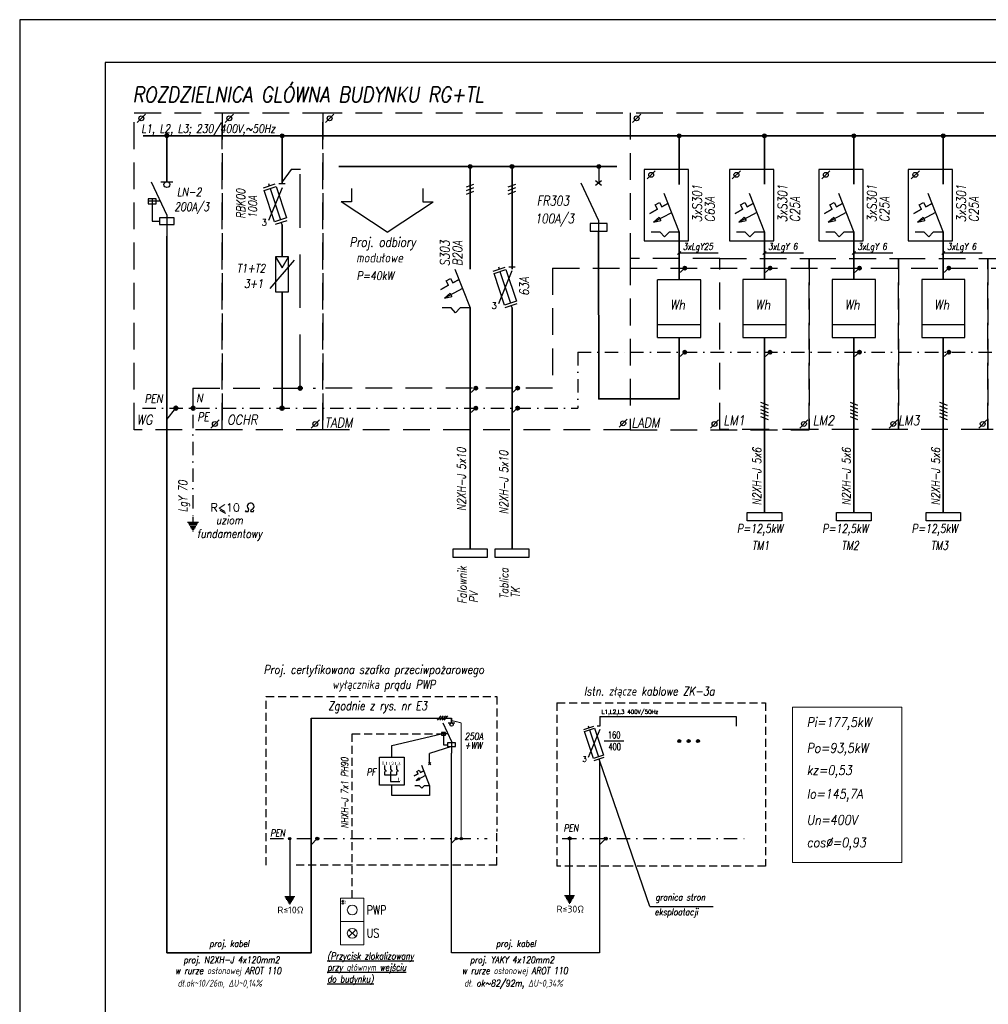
# Model space of a CAD drawing. Header units: millimetres. Extents: x 262469 to 275208, y -32539 to 9411.
# Tile 37 of 256: x 266739 to 268550, y -24019 to -22177. Entities that reach past the tile are written whole.
import ezdxf
from ezdxf.enums import TextEntityAlignment as Align

# ---------------------------------------------------------------- set-up
doc = ezdxf.new("R2010")
doc.units = ezdxf.units.MM
doc.header["$LTSCALE"] = 100
doc.linetypes.add('DASHDOT', pattern=[1, 0.5, -0.25, 0, -0.25])
doc.linetypes.add('DASHED', pattern=[0.75, 0.5, -0.25])
for name, color, linetype, lineweight in [('$ ele elektryka', 1, 'Continuous', 30), ('$ IE Aparaty', 7, 'Continuous', 0), ('$ IE GNIAZDA', 1, 'Continuous', 30), ('$ IE PLOMBA', 7, 'Continuous', 30), ('$ IE_SCHEMAT', 7, 'Continuous', 0), ('$ IE_Schematy', 7, 'Continuous', 0), ('$ MP elektryka', 1, 'Continuous', 30), ('$ mp_ele', 1, 'Continuous', 35), ('$ TWN elektryka', 1, 'Continuous', 30), ('Kable_NN', 8, 'Continuous', 35)]:
    doc.layers.add(name, color=color, linetype=linetype, lineweight=lineweight)
for name, color, linetype in [('$ IE Obwody', 7, 'Continuous'), ('$ IE OPIS', 7, 'Continuous'), ('$ IE Rozdzielnice', 1, 'Continuous'), ('$ IE TABELA', 7, 'Continuous'), ('$ MP opisy', 7, 'Continuous'), ('CIENKA', 8, 'Continuous')]:
    doc.layers.add(name, color=color, linetype=linetype)
doc.styles.add('1. Elektrobau_02.2024', font='times.ttf')
doc.styles.add('ROMANS', font='romans', dxfattribs={"width": 0.8})

# ---------------------------------------------------------------- blocks, each defined once
blk = doc.blocks.new('dings')
at = {"layer": '$ mp_ele'}
blk.add_hatch(color=7, dxfattribs=at).paths.add_polyline_path([(7736.9, 11305.6, 1), (7742.5, 11305.6, 1)])
at = {"layer": '$ mp_ele', "color": 7}
blk.add_line((7730.3, 11313.8), (7739.7, 11305.6), dxfattribs=at)
blk.add_circle((7739.7, 11305.6), 2.8, dxfattribs=at)
blk = doc.blocks.new('a3eee')
at = {"layer": '$ IE TABELA'}
for p, q in [((19730.8, 4176.8), (19730.8, 1206.8)), ((23930.8, 4176.8), (19730.8, 4176.8)), ((19890.8, 4096.8), (19890.8, 1286.8)), ((23840.8, 4096.8), (19890.8, 4096.8))]:
    blk.add_line(p, q, dxfattribs=at)

msp = doc.modelspace()

# ---------------------------------------------------------------- hatches: boundary and pattern name
at = {"layer": '$ IE Rozdzielnice', "ltscale": 50}
h = msp.add_hatch(color=0, dxfattribs=at)
edge = h.paths.add_edge_path()
edge.add_arc((267972.3, -23526.4), 2.79, 0, 360)
h = msp.add_hatch(color=0, dxfattribs=at)
edge = h.paths.add_edge_path()
edge.add_arc((267989.8, -23526.4), 2.79, 0, 360)
h = msp.add_hatch(color=0, dxfattribs=at)
edge = h.paths.add_edge_path()
edge.add_arc((268007.3, -23526.4), 2.79, 0, 360)
at = {"layer": '$ IE Rozdzielnice', "linetype": 'Continuous', "ltscale": 3}
h = msp.add_hatch(color=0, dxfattribs=at)
edge = h.paths.add_edge_path()
edge.add_arc((267243.9, -23708.6), 2.1, 0, 360)
h = msp.add_hatch(color=0, dxfattribs=at)
edge = h.paths.add_edge_path()
edge.add_arc((267295.4, -23708.8), 2.79, 0, 360)
h = msp.add_hatch(color=0, dxfattribs=at)
edge = h.paths.add_edge_path()
edge.add_arc((267555.1, -23708.7), 2.1, 0, 360)
h = msp.add_hatch(color=0, dxfattribs=at)
edge = h.paths.add_edge_path()
edge.add_arc((267564.6, -23708.7), 2.1, 0, 360)
h = msp.add_hatch(color=0, dxfattribs=at)
edge = h.paths.add_edge_path()
edge.add_arc((267767.2, -23708.6), 2.79, 0, 360)
h = msp.add_hatch(color=0, dxfattribs=at)
edge = h.paths.add_edge_path()
edge.add_arc((267834.8, -23708.8), 2.79, 0, 360)
at = {"layer": '$ MP elektryka', "linetype": 'Continuous'}
h = msp.add_hatch(color=7, dxfattribs=at)
edge = h.paths.add_edge_path()
edge.add_arc((267014.1, -22393.7), 3.57, 0, 360)
h = msp.add_hatch(color=7, dxfattribs=at)
edge = h.paths.add_edge_path()
edge.add_arc((267229.6, -22394.1), 3.57, 0, 360)
h = msp.add_hatch(color=7, dxfattribs=at)
edge = h.paths.add_edge_path()
edge.add_arc((267972.1, -22394.1), 3.57, 0, 360)
h = msp.add_hatch(color=7, dxfattribs=at)
edge = h.paths.add_edge_path()
edge.add_arc((268131.5, -22394.1), 3.57, 0, 360)
h = msp.add_hatch(color=7, dxfattribs=at)
edge = h.paths.add_edge_path()
edge.add_arc((268298.8, -22394.1), 3.57, 0, 360)
h = msp.add_hatch(color=7, dxfattribs=at)
edge = h.paths.add_edge_path()
edge.add_arc((268466, -22394.1), 3.57, 0, 360)
h = msp.add_hatch(color=7, dxfattribs=at)
edge = h.paths.add_edge_path()
edge.add_arc((267581.3, -22451.5), 3.57, 0, 360)
h = msp.add_hatch(color=7, dxfattribs=at)
edge = h.paths.add_edge_path()
edge.add_arc((267659.5, -22451.5), 3.57, 0, 360)
h = msp.add_hatch(color=7, dxfattribs=at)
edge = h.paths.add_edge_path()
edge.add_arc((267821.8, -22451.5), 3.57, 0, 360)
at = {"layer": '$ mp_ele', "linetype": 'Continuous', "ltscale": 3}
h = msp.add_hatch(color=7, dxfattribs=at)
edge = h.paths.add_edge_path()
edge.add_arc((267263.5, -22866), 3.57, 0, 360)
h = msp.add_hatch(color=7, dxfattribs=at)
edge = h.paths.add_edge_path()
edge.add_arc((267031, -22903.5), 3.57, 0, 360)
h = msp.add_hatch(color=7, dxfattribs=at)
edge = h.paths.add_edge_path()
edge.add_arc((267063.1, -22903.5), 3.57, 0, 360)
h = msp.add_hatch(color=7, dxfattribs=at)
edge = h.paths.add_edge_path()
edge.add_arc((267229.4, -22903.5), 3.57, 0, 360)

# ---------------------------------------------------------------- linework, layer by layer
at = {"layer": '$ ele elektryka', "color": 7, "linetype": 'Continuous'}
for p, q in [((267943.5, -22501.6), (267972.1, -22574)), ((268103, -22501.5), (268131.5, -22574)), ((268270.2, -22501.5), (268298.8, -22574)), ((268437.4, -22501.5), (268466, -22574)), ((267927.1, -22523.4), (267935.2, -22519)), ((267927.1, -22523.4), (267935.2, -22519)), ((267927.1, -22523.4), (267935.2, -22519)), ((267931.4, -22531.5), (267927.1, -22523.4)), ((267931.4, -22531.5), (267927.1, -22523.4)), ((267931.4, -22531.5), (267927.1, -22523.4)), ((267935.2, -22519), (267939.6, -22527.1)), ((267935.2, -22519), (267939.6, -22527.1)), ((267935.2, -22519), (267939.6, -22527.1)), ((267951.1, -22520.9), (267939.6, -22527.1)), ((267939.6, -22527.1), (267951.1, -22520.9)), ((268086.6, -22523.3), (268094.7, -22519)), ((268086.6, -22523.3), (268094.7, -22519)), ((268086.6, -22523.3), (268094.7, -22519)), ((268090.9, -22531.4), (268086.6, -22523.3)), ((268090.9, -22531.4), (268086.6, -22523.3)), ((268090.9, -22531.4), (268086.6, -22523.3)), ((268094.7, -22519), (268099, -22527.1)), ((268094.7, -22519), (268099, -22527.1)), ((268094.7, -22519), (268099, -22527.1)), ((268110.6, -22520.9), (268099, -22527.1)), ((268099, -22527.1), (268110.6, -22520.9)), ((268253.8, -22523.3), (268261.9, -22519)), ((268253.8, -22523.3), (268261.9, -22519)), ((268253.8, -22523.3), (268261.9, -22519)), ((268258.2, -22531.4), (268253.8, -22523.3)), ((268258.2, -22531.4), (268253.8, -22523.3)), ((268258.2, -22531.4), (268253.8, -22523.3)), ((268261.9, -22519), (268266.3, -22527.1)), ((268261.9, -22519), (268266.3, -22527.1)), ((268261.9, -22519), (268266.3, -22527.1)), ((268277.8, -22520.9), (268266.3, -22527.1)), ((268266.3, -22527.1), (268277.8, -22520.9)), ((268421.1, -22523.3), (268429.2, -22519)), ((268421.1, -22523.3), (268429.2, -22519)), ((268421.1, -22523.3), (268429.2, -22519)), ((268425.4, -22531.4), (268421.1, -22523.3)), ((268425.4, -22531.4), (268421.1, -22523.3)), ((268425.4, -22531.4), (268421.1, -22523.3)), ((268429.2, -22519), (268433.5, -22527.1)), ((268429.2, -22519), (268433.5, -22527.1)), ((268429.2, -22519), (268433.5, -22527.1)), ((268445.1, -22520.9), (268433.5, -22527.1)), ((268433.5, -22527.1), (268445.1, -22520.9)), ((267931.4, -22531.5), (267917.1, -22539.2)), ((267917.1, -22539.2), (267931.4, -22531.5)), ((267957.8, -22537.8), (267924.1, -22555.8)), ((267957.8, -22537.8), (267924.1, -22555.8)), ((268090.9, -22531.4), (268076.6, -22539.1)), ((268076.6, -22539.1), (268090.9, -22531.4)), ((268117.3, -22537.7), (268083.6, -22555.8)), ((268117.3, -22537.7), (268083.6, -22555.8)), ((268258.2, -22531.4), (268243.8, -22539.1)), ((268243.8, -22539.1), (268258.2, -22531.4)), ((268284.5, -22537.7), (268250.8, -22555.8)), ((268284.5, -22537.7), (268250.8, -22555.8)), ((268425.4, -22531.4), (268411, -22539.1)), ((268411, -22539.1), (268425.4, -22531.4)), ((268451.7, -22537.7), (268418, -22555.8)), ((268451.7, -22537.7), (268418, -22555.8)), ((267924.1, -22555.8), (267934.4, -22546.4)), ((267924.1, -22555.8), (267937.7, -22552.4)), ((267934.4, -22546.4), (267937.7, -22552.4)), ((268083.6, -22555.8), (268093.9, -22546.3)), ((268083.6, -22555.8), (268097.1, -22552.4)), ((268093.9, -22546.3), (268097.1, -22552.4)), ((268250.8, -22555.8), (268261.1, -22546.3)), ((268250.8, -22555.8), (268264.4, -22552.4)), ((268261.1, -22546.3), (268264.4, -22552.4)), ((268418, -22555.8), (268428.3, -22546.3)), ((268418, -22555.8), (268431.6, -22552.4)), ((268428.3, -22546.3), (268431.6, -22552.4)), ((267936.3, -22574), (267919.6, -22574)), ((267936.3, -22574), (267919.6, -22574)), ((267944.8, -22582.9), (267936.3, -22574)), ((267944.8, -22582.9), (267936.3, -22574)), ((267944.8, -22582.9), (267953.3, -22574)), ((267953.3, -22574), (267944.8, -22582.9)), ((267972.1, -22574), (267953.3, -22574)), ((267972.1, -22574), (267953.3, -22574)), ((268095.8, -22574), (268079.1, -22574)), ((268095.8, -22574), (268079.1, -22574)), ((268104.3, -22582.9), (268095.8, -22574)), ((268104.3, -22582.9), (268095.8, -22574)), ((268104.3, -22582.9), (268112.8, -22574)), ((268112.8, -22574), (268104.3, -22582.9)), ((268131.5, -22574), (268112.8, -22574)), ((268131.5, -22574), (268112.8, -22574)), ((268263, -22574), (268246.3, -22574)), ((268263, -22574), (268246.3, -22574)), ((268271.5, -22582.9), (268263, -22574)), ((268271.5, -22582.9), (268263, -22574)), ((268271.5, -22582.9), (268280.1, -22574)), ((268280.1, -22574), (268271.5, -22582.9)), ((268298.8, -22574), (268280.1, -22574)), ((268298.8, -22574), (268280.1, -22574)), ((268430.2, -22574), (268413.5, -22574)), ((268430.2, -22574), (268413.5, -22574)), ((268438.8, -22582.9), (268430.2, -22574)), ((268438.8, -22582.9), (268430.2, -22574)), ((268438.8, -22582.9), (268447.3, -22574)), ((268447.3, -22574), (268438.8, -22582.9)), ((268466, -22574), (268447.3, -22574)), ((268466, -22574), (268447.3, -22574)), ((267552.7, -22643.7), (267581.3, -22716.1)), ((267536.3, -22665.5), (267544.4, -22661.2)), ((267536.3, -22665.5), (267544.4, -22661.2)), ((267536.3, -22665.5), (267544.4, -22661.2)), ((267540.7, -22673.6), (267536.3, -22665.5)), ((267540.7, -22673.6), (267536.3, -22665.5)), ((267540.7, -22673.6), (267536.3, -22665.5)), ((267544.4, -22661.2), (267548.8, -22669.3)), ((267544.4, -22661.2), (267548.8, -22669.3)), ((267544.4, -22661.2), (267548.8, -22669.3)), ((267560.4, -22663.1), (267548.8, -22669.3)), ((267548.8, -22669.3), (267560.4, -22663.1)), ((267540.7, -22673.6), (267526.3, -22681.3)), ((267526.3, -22681.3), (267540.7, -22673.6)), ((267567, -22679.9), (267533.3, -22697.9)), ((267567, -22679.9), (267533.3, -22697.9)), ((267533.3, -22697.9), (267543.6, -22688.5)), ((267543.6, -22688.5), (267546.9, -22694.6)), ((267533.3, -22697.9), (267546.9, -22694.6)), ((267545.5, -22716.1), (267528.8, -22716.1)), ((267545.5, -22716.1), (267528.8, -22716.1)), ((267554, -22725), (267545.5, -22716.1)), ((267554, -22725), (267545.5, -22716.1)), ((267554, -22725), (267562.6, -22716.1)), ((267562.6, -22716.1), (267554, -22725)), ((267581.3, -22716.1), (267562.6, -22716.1)), ((267581.3, -22716.1), (267562.6, -22716.1)), ((267014.1, -22924.7), (267031, -22903.5)), ((267490.3, -23571.6), (267505.3, -23609.7)), ((267484, -23587.4), (267476.4, -23591.4)), ((267476.4, -23591.4), (267484, -23587.4)), ((267497.8, -23590.7), (267480.1, -23600.1)), ((267497.8, -23590.7), (267480.1, -23600.1)), ((267481.7, -23583.1), (267486, -23580.8)), ((267481.7, -23583.1), (267486, -23580.8)), ((267481.7, -23583.1), (267486, -23580.8)), ((267484, -23587.4), (267481.7, -23583.1)), ((267484, -23587.4), (267481.7, -23583.1)), ((267484, -23587.4), (267481.7, -23583.1)), ((267486, -23580.8), (267488.2, -23585.1)), ((267486, -23580.8), (267488.2, -23585.1)), ((267486, -23580.8), (267488.2, -23585.1)), ((267494.3, -23581.8), (267488.2, -23585.1)), ((267488.2, -23585.1), (267494.3, -23581.8)), ((267486.5, -23609.7), (267477.7, -23609.7)), ((267486.5, -23609.7), (267477.7, -23609.7)), ((267480.1, -23600.1), (267485.5, -23595.2)), ((267480.1, -23600.1), (267487.2, -23598.4)), ((267485.5, -23595.2), (267487.2, -23598.4)), ((267491, -23614.4), (267486.5, -23609.7)), ((267491, -23614.4), (267486.5, -23609.7)), ((267491, -23614.4), (267495.5, -23609.7)), ((267495.5, -23609.7), (267491, -23614.4)), ((267505.3, -23609.7), (267495.5, -23609.7)), ((267505.3, -23609.7), (267495.5, -23609.7))]:
    msp.add_line(p, q, dxfattribs=at)
at = {"layer": '$ ele elektryka', "color": 3, "linetype": 'DASHED', "lineweight": 30, "ltscale": 0.3}
for p, q in [((267199.9, -23443), (267631, -23443)), ((267743.6, -23454.8), (268133.3, -23454.8)), ((267631, -23758.5), (267253.4, -23758.5))]:
    msp.add_line(p, q, dxfattribs=at)
at = {"layer": '$ ele elektryka', "color": 30, "linetype": 'DASHED', "lineweight": 30, "ltscale": 0.3}
for p, q in [((267360.6, -23820.3), (267360.6, -23512.5)), ((267360.6, -23512.5), (267527.4, -23512.5))]:
    msp.add_line(p, q, dxfattribs=at)
at = {"layer": '$ ele elektryka', "color": 3, "linetype": 'DASHED', "lineweight": 30}
for points in [[(267117.7, -22943.8), (266953.2, -22943.8), (266953.2, -22351.2), (267117.7, -22351.2)], [(267117.7, -22943.8), (267117.7, -22943.8), (267117.7, -22351.2), (267117.7, -22351.2)], [(267305.7, -22943.8), (267117.7, -22943.8), (267117.7, -22351.2), (267305.6, -22351.2)], [(267305.7, -22943.8), (267305.7, -22943.8), (267305.7, -22351.2), (267305.7, -22351.2)], [(268047.9, -22623.6), (267880.7, -22623.6), (267880.7, -22943.8), (268047.9, -22943.8)], [(268047.9, -22623.5), (268215.2, -22623.5), (268215.2, -22943.7), (268047.9, -22943.7)], [(268215.2, -22623.5), (268382.4, -22623.5), (268382.4, -22943.7), (268215.2, -22943.7)], [(268382.4, -22623.5), (268549.6, -22623.5), (268549.6, -22943.7), (268382.4, -22943.7)], [(268549.6, -22623.5), (268709.1, -22623.5), (268709.1, -22943.7), (268549.6, -22943.7)]]:
    msp.add_lwpolyline(points, close=True, dxfattribs=at)
for points in [[(267117.7, -22351.2), (267117.7, -22943.8)], [(267291.8, -22351.2), (267291.8, -22351.2), (269879.7, -22351.2)], [(267305.7, -22351.2), (267305.7, -22943.8)], [(267880.7, -22351.2), (267880.7, -22351.2), (267880.7, -22623.6), (267880.7, -22623.6)], [(267880.7, -22943.8), (267305.7, -22943.8)], [(267880.7, -22943.8), (268215.5, -22943.8)]]:
    msp.add_lwpolyline(points, dxfattribs=at)
at = {"layer": '$ ele elektryka', "color": 7, "linetype": 'Continuous'}
for points in [[(267821.8, -22451.5), (267821.8, -22482.2)], [(267507.4, -23570.8), (267503.2, -23566.6)], [(267503.2, -23570.8), (267507.4, -23566.6)]]:
    msp.add_lwpolyline(points, dxfattribs=at)
at = {"layer": '$ ele elektryka', "color": 3, "linetype": 'DASHED', "lineweight": 30, "ltscale": 0.3}
for points in [[(267199.9, -23758.5), (267199.9, -23443)], [(267631, -23443), (267631, -23695.1)], [(267743.6, -23454.8), (267743.6, -23760)], [(268133.3, -23454.8), (268133.3, -23760)], [(267631, -23758.5), (267631, -23695.1)], [(268133.3, -23760), (267743.6, -23760)]]:
    msp.add_lwpolyline(points, dxfattribs=at)
at = {"layer": '$ IE Aparaty', "color": 7, "linetype": 'Continuous', "lineweight": 30}
for p, q in [((267530.3, -23492.3), (267546.5, -23526.8)), ((267540.4, -23492.3), (267552.6, -23492.3)), ((267535.3, -23510), (267527.4, -23510)), ((267527.4, -23510), (267527.4, -23515)), ((267539.8, -23512.5), (267527.4, -23512.5)), ((267527.4, -23515), (267535.3, -23515)), ((267531.1, -23510), (267531.1, -23533.1)), ((267535.3, -23515), (267535.3, -23510)), ((267531.1, -23533.1), (267538.8, -23533.1)), ((267554.1, -23529.6), (267538.8, -23529.6)), ((267538.8, -23529.6), (267538.8, -23536.6)), ((267538.8, -23536.6), (267554.1, -23536.6)), ((267546.5, -23526.8), (267546.5, -23548.6)), ((267554.1, -23536.6), (267554.1, -23529.6))]:
    msp.add_line(p, q, dxfattribs=at)
msp.add_circle((267546.5, -23495.3), 3.03, dxfattribs=at)
at = {"layer": '$ IE GNIAZDA', "ltscale": 0.4}
msp.add_line((267283.9, -23483.3), (267546.5, -23483.3), dxfattribs=at)
for points in [[(267435, -23556.4), (267435, -23534.7), (267527.4, -23512.5)], [(267546.5, -23536.6), (267505.3, -23549.4)], [(267505.3, -23568.7), (267505.3, -23549.4)], [(267823.4, -23563.5), (267823.4, -23922.6), (267546.5, -23922.6), (267546.5, -23548.6)], [(267505.3, -23609.7), (267505.3, -23627.9), (267435, -23627.9), (267435, -23609)]]:
    msp.add_lwpolyline(points, dxfattribs=at)
at = {"layer": '$ IE Obwody'}
msp.add_line((267432.3, -23583), (267432.3, -23601.6), dxfattribs=at)
for points in [[(267421, -23572.1), (267421, -23579.1)], [(267432.3, -23572.1), (267432.3, -23579.1)], [(267443.6, -23572.1), (267443.6, -23579.1)], [(267421, -23579.1), (267424.1, -23583)], [(267421, -23583), (267421, -23589.7)], [(267421, -23589.7), (267443.6, -23589.7)], [(267432.3, -23579.1), (267435.3, -23583)], [(267443.6, -23579.1), (267446.6, -23583)], [(267443.6, -23583), (267443.6, -23589.7)], [(267432.3, -23601.6), (267449.8, -23601.6)]]:
    msp.add_lwpolyline(points, dxfattribs=at)
at = {"layer": '$ IE OPIS', "color": 7}
msp.add_lwpolyline([(267411.9, -23556.4), (267458.1, -23556.4), (267458.1, -23609), (267411.9, -23609)], close=True, dxfattribs=at)
at = {"layer": '$ IE PLOMBA', "color": 0, "linetype": 'Continuous', "lineweight": 30}
for p, q in [((266973.9, -22353.8), (266958.7, -22369.1)), ((267138.4, -22353.8), (267123.2, -22369.1)), ((267326, -22353.8), (267310.7, -22369.1)), ((267900.1, -22353.8), (267884.9, -22369.1)), ((267111.6, -22925.5), (267096.3, -22940.7)), ((267299.2, -22925.5), (267284, -22940.7)), ((267875.1, -22924.1), (267859.9, -22939.3)), ((268045.8, -22925.5), (268030.5, -22940.7)), ((268213, -22925.4), (268197.8, -22940.7)), ((268380.2, -22925.4), (268365, -22940.7)), ((268547.5, -22925.4), (268532.2, -22940.7))]:
    msp.add_line(p, q, dxfattribs=at)
for centre in [(266966.3, -22361.4), (267130.8, -22361.4), (267318.4, -22361.4), (267892.5, -22361.4), (267103.9, -22933.1), (267291.6, -22933.1), (267867.5, -22931.7), (268038.1, -22933.1), (268205.4, -22933), (268372.6, -22933), (268539.8, -22933)]:
    msp.add_circle(centre, 4.55, dxfattribs=at)
at = {"layer": '$ IE Rozdzielnice', "color": 7, "linetype": 'Continuous'}
for p, q in [((267788.5, -22482), (267821.5, -22552.5)), ((267837.2, -22558.2), (267805.8, -22558.2)), ((267805.8, -22558.2), (267805.8, -22572.5)), ((267821.5, -22552.5), (267821.5, -22572.5)), ((267837.2, -22572.5), (267837.2, -22558.2)), ((267805.8, -22572.5), (267837.2, -22572.5))]:
    msp.add_line(p, q, dxfattribs=at)
at = {"layer": '$ IE Rozdzielnice', "color": 8, "linetype": 'Continuous', "ltscale": 3}
msp.add_line((267229.6, -22560.5), (267228.1, -22555.9), dxfattribs=at)
at = {"layer": '$ IE Rozdzielnice', "color": 0, "ltscale": 50}
for p, q in [((267823.6, -23480.5), (267823.6, -23498.2)), ((267823.6, -23480.5), (268078.4, -23480.5)), ((268078.4, -23480.5), (268078.4, -23498.2)), ((267793.7, -23504.6), (267812.7, -23498.3)), ((267801.9, -23497.5), (267803.2, -23501.5)), ((267823.6, -23498.2), (267818.6, -23498.2)), ((267823.6, -23504.4), (267802, -23556.7)), ((267804.5, -23505.4), (267821.1, -23555.7)), ((267832.1, -23525.8), (267868.4, -23525.8)), ((267812.9, -23562.8), (267831.9, -23556.5))]:
    msp.add_line(p, q, dxfattribs=at)
at = {"layer": '$ IE Rozdzielnice', "color": 0, "linetype": 'Continuous', "ltscale": 3}
for p, q in [((267823.7, -23563.6), (267822.4, -23559.6)), ((267295.4, -23708.8), (267283.9, -23720.2)), ((267555.1, -23708.7), (267546.5, -23717.3)), ((267834.8, -23708.8), (267823.4, -23720.2))]:
    msp.add_line(p, q, dxfattribs=at)
at = {"layer": '$ IE Rozdzielnice', "color": 7, "lineweight": 30}
for p, q in [((267243.9, -23706.5), (267243.9, -23816.7)), ((267767.2, -23704.9), (267767.2, -23815.1)), ((267757.9, -23815.1), (267776.5, -23815.1)), ((267234.6, -23816.7), (267253.2, -23816.7)), ((267236, -23819.2), (267251.8, -23819.2)), ((267237.4, -23821.7), (267250.4, -23821.7)), ((267238.8, -23824.1), (267248.9, -23824.1)), ((267240.3, -23826.6), (267247.5, -23826.6)), ((267241.7, -23829.1), (267246.1, -23829.1)), ((267243.1, -23830.8), (267244.6, -23830.8)), ((267759.3, -23817.6), (267775.1, -23817.6)), ((267760.7, -23820.1), (267773.7, -23820.1)), ((267762.2, -23822.6), (267772.2, -23822.6)), ((267763.6, -23825), (267770.8, -23825)), ((267765, -23827.5), (267769.4, -23827.5)), ((267766.4, -23829.3), (267767.9, -23829.3)), ((267917.4, -23835.4), (268035.5, -23835.4))]:
    msp.add_line(p, q, dxfattribs=at)
at = {"layer": '$ IE Rozdzielnice', "color": 0, "linetype": 'DASHED', "ltscale": 500}
msp.add_line((267767.2, -23708.6), (267767.2, -23768.2), dxfattribs=at)
at = {"layer": '$ IE Rozdzielnice', "color": 7, "linetype": 'Continuous'}
for points in [[(267815.8, -22486.1), (267827, -22477.9)], [(267815.9, -22477.9), (267827.1, -22486.1)]]:
    msp.add_lwpolyline(points, dxfattribs=at)
at = {"layer": '$ IE Rozdzielnice', "color": 0, "ltscale": 50}
msp.add_lwpolyline([(267795, -23508.5), (267814, -23502.3), (267830.6, -23552.6), (267811.6, -23558.8)], close=True, dxfattribs=at)
for centre in [(267972.3, -23526.4), (267989.8, -23526.4), (268007.3, -23526.4)]:
    msp.add_circle(centre, 2.79, dxfattribs=at)
at = {"layer": '$ IE Rozdzielnice', "color": 0, "linetype": 'Continuous', "ltscale": 3}
for centre, radius in [((267243.9, -23708.6), 2.1), ((267295.4, -23708.8), 2.79), ((267555.1, -23708.7), 2.1), ((267564.6, -23708.7), 2.1), ((267767.2, -23708.6), 2.79), ((267834.8, -23708.8), 2.79)]:
    msp.add_circle(centre, radius, dxfattribs=at)
at = {"layer": '$ IE_SCHEMAT'}
for points in [[(267338.9, -23820.3), (267382.4, -23820.3), (267382.4, -23863.8), (267338.9, -23863.8)], [(267338.9, -23863.8), (267382.4, -23863.8), (267382.4, -23907.3), (267338.9, -23907.3)]]:
    msp.add_lwpolyline(points, close=True, dxfattribs=at)
at = {"layer": '$ IE_SCHEMAT', "color": 7, "linetype": 'Continuous'}
for points in [[(267354.2, -23879.2), (267367.2, -23892.1)], [(267367.2, -23879.2), (267354.2, -23892.1)]]:
    msp.add_lwpolyline(points, dxfattribs=at)
for centre in [(267360.7, -23842.2), (267360.7, -23885.7)]:
    msp.add_circle(centre, 9.15, dxfattribs=at)
at = {"layer": '$ IE_Schematy', "color": 7, "linetype": 'DASHED', "lineweight": 13, "ltscale": 0.025}
msp.add_lwpolyline([(267546.5, -23487.8), (267564.6, -23492.3), (267564.6, -23708.7)], dxfattribs=at)
at = {"layer": '$ IE_Schematy', "color": 3}
msp.add_circle((267343, -23825.6), 1.47, dxfattribs=at)
at = {"layer": '$ IE_Schematy', "color": 1}
msp.add_circle((267343, -23829.8), 1.47, dxfattribs=at)
at = {"layer": '$ MP elektryka', "color": 7, "linetype": 'DASHED', "ltscale": 50}
msp.add_line((267246.5, -22457.1), (267229.6, -22480.2), dxfattribs=at)
at = {"layer": '$ MP elektryka', "color": 7, "linetype": 'DASHED', "ltscale": 2}
for p, q in [((267263.7, -22457.1), (267246.5, -22457.1)), ((267263.6, -22866), (267263.5, -22457.1))]:
    msp.add_line(p, q, dxfattribs=at)
at = {"layer": '$ MP elektryka', "color": 7, "linetype": 'Continuous'}
for p, q in [((267927.3, -22459.4), (267912, -22474.7)), ((268086.8, -22459.3), (268071.5, -22474.6)), ((268254.1, -22459.3), (268238.7, -22474.6)), ((268421.3, -22459.3), (268406, -22474.6)), ((266984.8, -22479.8), (267014, -22542.3)), ((267003, -22479.8), (267025.1, -22479.8)), ((267194.5, -22491.4), (267216.7, -22484.1)), ((267204, -22483.2), (267205.6, -22487.8)), ((267229.4, -22483.9), (267223.6, -22483.9)), ((267235.3, -22483.9), (267229.4, -22483.9)), ((267574.2, -22489.6), (267588.3, -22484.2)), ((267652.5, -22489.6), (267666.5, -22484.2)), ((267229.4, -22491.2), (267204.2, -22552.5)), ((267207.1, -22492.4), (267226.6, -22551.3)), ((267359.3, -22492.3), (267359.3, -22517.4)), ((267492.5, -22492.3), (267492.5, -22517.4)), ((267574.2, -22496.3), (267588.3, -22490.9)), ((267574.2, -22502.9), (267588.3, -22497.5)), ((267652.5, -22496.3), (267666.5, -22490.9)), ((267652.5, -22502.9), (267666.5, -22497.5)), ((266993.9, -22512), (266979.4, -22512)), ((266979.4, -22512), (266979.4, -22521.1)), ((267002, -22516.5), (266979.4, -22516.5)), ((266979.4, -22521.1), (266993.9, -22521.1)), ((266986.3, -22512), (266986.3, -22521.1)), ((266986.3, -22521.1), (266986.3, -22553.7)), ((266993.9, -22521.1), (266993.9, -22512)), ((267425.9, -22574.2), (267339.8, -22517.4)), ((267359.3, -22517.4), (267339.8, -22517.4)), ((267425.9, -22574.2), (267512, -22517.4)), ((267492.5, -22517.4), (267512, -22517.4)), ((267014, -22542.3), (267014.1, -22581.9)), ((266986.3, -22553.7), (267000.1, -22553.7)), ((267028, -22547.4), (267000.1, -22547.4)), ((267000.1, -22547.4), (267000.1, -22560.1)), ((267000.1, -22560.1), (267028, -22560.1)), ((267028, -22560.1), (267028, -22547.4)), ((267217, -22559.6), (267239.2, -22552.2)), ((267251.9, -22626.7), (267206.9, -22679.6)), ((267217.3, -22620.6), (267229.6, -22641.2)), ((267229.6, -22641.2), (267241.5, -22620.6)), ((267624.4, -22647.1), (267646.6, -22639.7)), ((267634, -22638.8), (267635.5, -22643.4)), ((267659.4, -22646.8), (267634.1, -22708.1)), ((267637, -22648), (267656.5, -22706.9)), ((267659.4, -22639.5), (267653.5, -22639.5)), ((267665.2, -22639.5), (267659.4, -22639.5)), ((268012.5, -22663.2), (267931.6, -22663.2)), ((267931.6, -22771), (267931.6, -22663.2)), ((268012.5, -22771), (268012.5, -22663.2)), ((268172, -22663.1), (268091.1, -22663.1)), ((268091.1, -22663.1), (268091.1, -22771)), ((268172, -22771), (268172, -22663.1)), ((268339.2, -22663.1), (268258.3, -22663.1)), ((268258.3, -22663.1), (268258.3, -22771)), ((268339.2, -22771), (268339.2, -22663.1)), ((268506.5, -22663.1), (268425.6, -22663.1)), ((268425.6, -22663.1), (268425.6, -22771)), ((268506.5, -22771), (268506.5, -22663.1)), ((267646.9, -22715.2), (267669.1, -22707.8)), ((267659.5, -22716.1), (267658, -22711.5)), ((267931.6, -22747.1), (268012.5, -22747.1)), ((268091.1, -22747.1), (268172, -22747.1)), ((268258.3, -22747.1), (268339.2, -22747.1)), ((268425.6, -22747.1), (268506.5, -22747.1)), ((267931.6, -22771), (268012.5, -22771)), ((268091.1, -22771), (268172, -22771)), ((268258.3, -22771), (268339.2, -22771)), ((268425.6, -22771), (268506.5, -22771)), ((268124.5, -22892.5), (268138.6, -22897.9)), ((268291.7, -22892.5), (268305.8, -22897.9)), ((268459, -22892.5), (268473, -22897.9)), ((268124.5, -22899.2), (268138.6, -22904.6)), ((268124.5, -22905.9), (268138.6, -22911.3)), ((268124.5, -22912.5), (268138.6, -22917.9)), ((268291.7, -22899.2), (268305.8, -22904.6)), ((268291.7, -22905.9), (268305.8, -22911.3)), ((268291.7, -22912.5), (268305.8, -22917.9)), ((268459, -22899.2), (268473, -22904.6)), ((268459, -22905.9), (268473, -22911.3)), ((268459, -22912.5), (268473, -22917.9)), ((268124.5, -22919.2), (268138.6, -22924.6)), ((268291.7, -22919.2), (268305.8, -22924.6)), ((268459, -22919.2), (268473, -22924.6))]:
    msp.add_line(p, q, dxfattribs=at)
at = {"layer": '$ MP elektryka', "color": 7, "lineweight": 30}
for p, q in [((267975.1, -22610.3), (267969, -22616.3)), ((268045.1, -22613.3), (267972.1, -22613.3)), ((268134.6, -22610.3), (268128.5, -22616.3)), ((268204.5, -22613.3), (268131.5, -22613.3)), ((268301.8, -22610.3), (268295.7, -22616.3)), ((268371.8, -22613.3), (268298.8, -22613.3)), ((268469, -22610.3), (268463, -22616.3)), ((268539, -22613.3), (268466, -22613.3))]:
    msp.add_line(p, q, dxfattribs=at)
at = {"layer": '$ MP elektryka', "color": 7, "linetype": 'DASHED'}
msp.add_line((267062.9, -22866), (267062.9, -22903.5), dxfattribs=at)
at = {"layer": '$ MP elektryka', "color": 7, "linetype": 'DASHDOT', "ltscale": 0.5}
for p, q in [((267062.9, -22866), (267062.9, -23106.8)), ((266968.6, -22903.5), (267782.7, -22903.5)), ((267207.1, -23708.6), (267612.8, -23708.6)), ((267755.2, -23708.6), (268098.7, -23708.6))]:
    msp.add_line(p, q, dxfattribs=at)
at = {"layer": '$ MP elektryka', "color": 7, "linetype": 'DASHED', "ltscale": 100}
for p, q in [((267062.9, -23106.8), (267062.9, -23116.5)), ((267052.8, -23116.5), (267073.1, -23116.5)), ((267054.3, -23119.2), (267071.5, -23119.2)), ((267055.9, -23121.9), (267070, -23121.9)), ((267057.4, -23124.6), (267068.4, -23124.6)), ((267059, -23127.3), (267066.9, -23127.3)), ((267060.6, -23130), (267065.3, -23130)), ((267062.1, -23132.7), (267063.8, -23132.7))]:
    msp.add_line(p, q, dxfattribs=at)
at = {"layer": '$ MP elektryka', "color": 7, "linetype": 'DASHDOT'}
msp.add_line((267753.2, -23708.6), (267755.2, -23708.6), dxfattribs=at)
at = {"layer": '$ MP elektryka', "color": 7, "linetype": 'Continuous'}
for points in [[(267906.5, -22590.2), (267989.4, -22590.2), (267989.4, -22456.8), (267906.5, -22456.8)], [(268066, -22590.2), (268148.9, -22590.2), (268148.9, -22456.8), (268066, -22456.8)], [(268233.2, -22590.2), (268316.1, -22590.2), (268316.1, -22456.8), (268233.2, -22456.8)], [(268400.5, -22590.2), (268483.3, -22590.2), (268483.3, -22456.8), (268400.5, -22456.8)], [(267196, -22496.1), (267218.2, -22488.7), (267237.7, -22547.6), (267215.4, -22554.9)], [(267625.9, -22651.7), (267648.1, -22644.3), (267667.6, -22703.2), (267645.4, -22710.6)]]:
    msp.add_lwpolyline(points, close=True, dxfattribs=at)
at = {"layer": '$ MP elektryka', "color": 7, "linetype": 'Continuous', "ltscale": 2}
msp.add_lwpolyline([(267217.3, -22685.7), (267241.5, -22685.7), (267241.5, -22620.6), (267217.3, -22620.6)], close=True, dxfattribs=at)
at = {"layer": '$ MP elektryka', "color": 7, "linetype": 'DASHED'}
for points in [[(267735.5, -22641.6), (267735.5, -22866), (267291.8, -22865.9)], [(267735.5, -22641.6), (267880.7, -22641.6)], [(267880.7, -22641.6), (269043.6, -22641.4)], [(267062.9, -22865.9), (267291.8, -22865.9), (267291.8, -22865.9)]]:
    msp.add_lwpolyline(points, dxfattribs=at)
at = {"layer": '$ MP elektryka', "color": 7, "linetype": 'DASHDOT', "ltscale": 0.5}
for points in [[(267782.7, -22798.9), (267782.7, -22903.5)], [(267782.7, -22798.9), (267880.7, -22798.9)], [(267880.7, -22798.9), (269026.2, -22798.9)]]:
    msp.add_lwpolyline(points, dxfattribs=at)
at = {"layer": '$ MP elektryka', "color": 7, "linetype": 'Continuous'}
for centre, radius in [((267014.1, -22393.7), 3.57), ((267229.6, -22394.1), 3.57), ((267972.1, -22394.1), 3.57), ((268131.5, -22394.1), 3.57), ((268298.8, -22394.1), 3.57), ((268466, -22394.1), 3.57), ((267581.3, -22451.5), 3.57), ((267659.5, -22451.5), 3.57), ((267821.8, -22451.5), 3.57), ((267919.7, -22467), 4.58), ((268079.2, -22467), 4.58), ((268246.4, -22467), 4.58), ((268413.6, -22467), 4.58), ((267014.1, -22485.3), 5.49)]:
    msp.add_circle(centre, radius, dxfattribs=at)
at = {"layer": '$ MP opisy', "lineweight": 30}
for p, q in [((267113.2, -23094.1), (267123.7, -23100)), ((267161.4, -23096.9), (267162.1, -23094)), ((267161.4, -23096.9), (267162.1, -23094)), ((267161.4, -23096.9), (267166.4, -23096.9)), ((267161.4, -23096.9), (267166.4, -23096.9)), ((267166.4, -23096.9), (267167.5, -23092.5)), ((267166.4, -23096.9), (267167.5, -23092.5)), ((267170.9, -23096.9), (267171.8, -23093.4)), ((267170.9, -23096.9), (267171.8, -23093.4)), ((267170.9, -23096.9), (267175.9, -23096.9)), ((267170.9, -23096.9), (267175.9, -23096.9)), ((267175.9, -23096.9), (267176.6, -23094)), ((268099.2, -23114.2), (268099.2, -23098.7)), ((268099.2, -23098.7), (268131.5, -23098.7)), ((268163.9, -23114.2), (268099.2, -23114.2)), ((268131.5, -23098.7), (268163.9, -23098.7)), ((268163.9, -23098.7), (268163.9, -23114.2)), ((268266.4, -23114.2), (268266.4, -23098.7)), ((268266.4, -23098.7), (268298.8, -23098.7)), ((268331.1, -23114.2), (268266.4, -23114.2)), ((268298.8, -23098.7), (268331.1, -23098.7)), ((268331.1, -23098.7), (268331.1, -23114.2)), ((268433.7, -23114.2), (268433.7, -23098.7)), ((268433.7, -23098.7), (268466, -23098.7)), ((268498.4, -23114.2), (268433.7, -23114.2)), ((268466, -23098.7), (268498.4, -23098.7)), ((268498.4, -23098.7), (268498.4, -23114.2)), ((267613.6, -23167), (267548.9, -23167)), ((267548.9, -23167), (267548.9, -23182.5)), ((267613.6, -23182.5), (267613.6, -23167)), ((267691.9, -23167), (267627.2, -23167)), ((267627.2, -23167), (267627.2, -23182.5)), ((267691.9, -23182.5), (267691.9, -23167)), ((267548.9, -23182.5), (267581.3, -23182.5)), ((267581.3, -23182.5), (267613.6, -23182.5)), ((267627.2, -23182.5), (267659.5, -23182.5)), ((267659.5, -23182.5), (267691.9, -23182.5))]:
    msp.add_line(p, q, dxfattribs=at)
msp.add_arc((267170.8, -23087.2), 6.3, 278.4758, 238.0274, dxfattribs=at)
msp.add_arc((267170.8, -23087.2), 6.3, 278.4758, 238.0274, dxfattribs=at)
at = {"layer": '$ mp_ele', "ltscale": 2}
msp.add_line((266969.7, -22394.1), (269023.4, -22394.1), dxfattribs=at)
at = {"layer": '$ mp_ele'}
for p, q in [((267014.1, -22479.8), (267014.1, -22394.1)), ((267229.6, -22394.1), (267229.6, -22483.9)), ((267335.8, -22451.5), (267855.6, -22451.5)), ((267229.6, -22560.5), (267229.6, -22620.6)), ((267229.4, -22685.7), (267229.4, -22903.5)), ((268131.5, -22771), (268131.5, -23098.7)), ((268298.8, -22771), (268298.8, -23098.7)), ((268466, -22771), (268466, -23098.7)), ((267546.5, -23492.3), (267546.5, -23483.3))]:
    msp.add_line(p, q, dxfattribs=at)
at = {"layer": '$ mp_ele', "ltscale": 2}
for points in [[(267972.1, -22484.8), (267972.1, -22394.1)], [(268131.5, -22484.7), (268131.5, -22394.1)], [(268298.8, -22484.7), (268298.8, -22394.1)], [(268466, -22484.7), (268466, -22394.1)], [(267581.3, -22643.7), (267581.3, -22451.5)], [(267659.5, -22643.7), (267659.5, -22451.5)], [(267581.3, -22643.7), (267581.3, -22575.4)], [(267659.5, -22643.7), (267659.5, -22575.4)], [(267972.1, -22771), (267972.1, -22886.3), (267821.6, -22886.3), (267821.5, -22572.5), (267821.5, -22572.5)], [(267972.1, -22574), (267972.1, -22663.2)], [(268131.5, -22574), (268131.5, -22663.1)], [(268298.8, -22574), (268298.8, -22663.1)], [(268466, -22574), (268466, -22663.1)], [(267581.3, -22716.1), (267581.3, -22747)], [(267659.5, -22716.1), (267659.5, -22747)], [(267581.3, -22747.1), (267581.3, -23167)], [(267659.5, -22747.1), (267659.5, -23167)]]:
    msp.add_lwpolyline(points, dxfattribs=at)
at = {"layer": '$ mp_ele'}
for points in [[(267014.1, -22581.9), (267014.1, -23554.9)], [(267014.1, -23442.4), (267014.1, -23922.6)], [(267283.9, -23483.3), (267283.9, -23922.6), (267014.1, -23922.6)]]:
    msp.add_lwpolyline(points, dxfattribs=at)
at = {"layer": '$ mp_ele', "color": 7, "linetype": 'Continuous', "lineweight": 0}
msp.add_lwpolyline([(268184, -23462.6), (268388.6, -23462.6), (268388.6, -23753.3), (268184, -23753.3)], close=True, dxfattribs=at)
at = {"layer": '$ mp_ele', "color": 7, "linetype": 'Continuous', "ltscale": 3}
for centre in [(267263.5, -22866), (267031, -22903.5), (267063.1, -22903.5), (267229.4, -22903.5)]:
    msp.add_circle(centre, 3.57, dxfattribs=at)
at = {"layer": '$ TWN elektryka', "color": 7, "linetype": 'DASHED', "ltscale": 50}
for points in [[(267526.2, -23479.3), (267519.7, -23487.3)], [(267530.7, -23479.3), (267524.1, -23487.3)], [(267535.1, -23479.3), (267528.5, -23487.3)], [(267538.7, -23479.3), (267532.1, -23487.3)]]:
    msp.add_lwpolyline(points, dxfattribs=at)
at = {"layer": 'CIENKA', "color": 7}
msp.add_line((267917.4, -23835.4), (267823.7, -23563.6), dxfattribs=at)

# ---------------------------------------------------------------- block references
at = {"layer": '$ IE TABELA', "color": 7}
msp.add_blockref('a3eee', (247008.1, -26353.6), dxfattribs=at)
at = {"layer": '$ mp_ele', "color": 2, "lineweight": 30, "xscale": -1.131164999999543, "yscale": 1.131164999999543, "zscale": 1.131164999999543, "rotation": 180}
for p in [(259227.8, -9853), (259387.3, -9853), (259554.5, -9853), (259721.7, -9853), (259227.7, -10010.4), (259387.3, -10010.3), (259554.5, -10010.3), (259721.7, -10010.3), (258837, -10077.4), (258915.2, -10077.4), (258837, -10115), (258915.2, -10115)]:
    msp.add_blockref('dings', p, dxfattribs=at)

# ---------------------------------------------------------------- texts
at = {"layer": '$ IE Rozdzielnice', "color": 7, "lineweight": 30, "style": 'ROMANS', "oblique": 10, "width": 0.8}
for s, height, p in [('FR303', 17.86, (267705.7, -22524.4)), ('100A/3', 17.86, (267702.1, -22557.6)), ('Proj. odbiory', 17.865, (267355.6, -22601.8)), ('modułowe', 17.86, (267368.2, -22631)), ('250A', 12.91, (267570.8, -23523.9)), ('+WW', 12.91, (267570.8, -23540.9)), ('PF', 12.91, (267387.6, -23590.7)), ('granica stron', 12.909, (267927.5, -23824.7)), ('eksploatacji', 12.909, (267926.1, -23852.2)), ('proj. kabel ', 12.909, (267093.7, -23911.4)), ('proj. kabel ', 12.909, (267629.6, -23911.4)), ('proj. N2XH-J 4x120mm2 ', 12.909, (267045.2, -23941.9)), ('proj. YAKY 4x120mm2 ', 12.909, (267581.1, -23941.9)), ('w rurze osłonowej AROT 110', 12.909, (267029.9, -23962.3)), ('w rurze osłonowej AROT 110', 12.909, (267565.8, -23962.3)), ('dł.ok~10/26m, ΔU~0,14%%%', 12.909, (267034.2, -23985.6)), ('dł. ok~82/92m, ΔU~0,34%%%', 12.909, (267570.2, -23985.6))]:
    msp.add_text(s, height=height, dxfattribs=at).set_placement(p)
at = {"layer": '$ IE Rozdzielnice', "color": 0, "linetype": 'DASHED', "ltscale": 50, "style": 'ROMANS'}
msp.add_text('L1,L2,L3 400V/50Hz', height=7.607, dxfattribs=at).set_placement((267827, -23475.3))
at = {"layer": '$ IE Rozdzielnice', "color": 0, "ltscale": 50, "style": 'ROMANS', "width": 0.7}
for s, p in [('160', (267838.8, -23521.3)), ('400', (267839.8, -23543))]:
    msp.add_text(s, height=12.97, dxfattribs=at).set_placement(p)
at = {"layer": '$ IE Rozdzielnice', "color": 0, "ltscale": 3, "style": 'ROMANS'}
msp.add_text('3', height=10.1, dxfattribs=at).set_placement((267790.8, -23564.9))
at = {"layer": '$ IE Rozdzielnice', "color": 7, "lineweight": 30, "style": 'ROMANS', "oblique": 10, "width": 0.8}
msp.add_text('NHXH-J 7x1 PH90', height=12.909, rotation=90, dxfattribs=at).set_placement((267352.9, -23689.6))
at = {"layer": '$ IE Rozdzielnice', "color": 7, "lineweight": 30, "style": 'ROMANS'}
for s, p in [('R≤30Ω', (267768.5, -23847)), ('R≤10Ω', (267245.2, -23848.6))]:
    msp.add_text(s, height=12.91, dxfattribs=at).set_placement(p, align=Align.CENTER)
at = {"layer": '$ IE Rozdzielnice', "color": 7, "lineweight": 30, "insert": (267314.1, -23921.7), "char_height": 12.909, "width": 548.279, "attachment_point": 1, "style": 'ROMANS'}
msp.add_mtext('\\pxsm1;\\L\\Q10;(Przycisk zlokalizowany\\Pprzy głównym wejściu \\Pdo budynku)', dxfattribs=at)
at = {"layer": '$ IE Rozdzielnice', "color": 0, "linetype": 'Continuous', "ltscale": 3, "style": 'ROMANS', "oblique": 10, "width": 0.8}
for p in [(267783.5, -23695.5), (267235, -23704.5)]:
    msp.add_attdef('PEN', text='3', height=12.9, dxfattribs=at).set_placement(p, align=Align.RIGHT)
at = {"layer": '$ IE_SCHEMAT', "color": 7, "lineweight": 25, "style": 'ROMANS', "width": 0.8}
for s, p in [('PWP', (267387.6, -23850.6)), ('US', (267387.6, -23893.7))]:
    msp.add_text(s, height=16.46, dxfattribs=at).set_placement(p)
at = {"layer": '$ IE_Schematy', "color": 7, "linetype": 'Continuous', "style": '1. Elektrobau_02.2024'}
for s, p in [('G', (267345.9, -23827)), ('R', (267346, -23831.3))]:
    msp.add_text(s, height=3.4, rotation=359.9942, dxfattribs=at).set_placement(p)
at = {"layer": '$ MP elektryka', "color": 7, "lineweight": 30, "style": 'ROMANS', "oblique": 10, "width": 0.8}
for s, height, p in [('L1, L2, L3; 230/400V,~50Hz', 15.836, (266966.1, -22388.5)), ('LN-2', 15.84, (267032.8, -22507)), ('200A/3', 15.84, (267028.1, -22534.7)), ('3xLgY25 ', 12.57, (267978.9, -22607.3)), ('3xLgY 6 ', 12.57, (268138.4, -22607.3)), ('3xLgY 6 ', 12.57, (268305.6, -22607.3)), ('3xLgY 6 ', 12.57, (268472.9, -22607.3)), ('T1+T2', 15.84, (267145, -22649.7)), ('P=40kW', 15.84, (267368.9, -22663.5)), ('3+1', 15.84, (267158.3, -22678.5)), ('uziom', 15.84, (267105.8, -23120.8)), ('fundamentowy', 15.836, (267070.5, -23146.3)), ('P=12,5kW', 15.84, (268080.2, -23136.6)), ('P=12,5kW', 15.84, (268239.7, -23136.6)), ('P=12,5kW', 15.84, (268406.9, -23136.6)), ('TM2', 15.84, (268275.5, -23168.2)), ('TM3', 15.84, (268442.7, -23168.2)), ('TM1', 15.84, (268108.2, -23168.2))]:
    msp.add_text(s, height=height, dxfattribs=at).set_placement(p)
for s, height, p in [('RBK00', 15.84, (267160.3, -22549.1)), ('3xS301', 17.6, (268014.4, -22555.9)), ('3xS301', 17.6, (268173.9, -22555.8)), ('3xS301', 17.6, (268341.2, -22555.8)), ('3xS301', 17.6, (268508.4, -22555.8)), ('100A', 15.84, (267182.5, -22548.5)), ('C63A', 17.6, (268038.1, -22555.9)), ('C25A', 17.6, (268197.5, -22555.8)), ('C25A', 17.6, (268364.8, -22555.8)), ('C25A', 17.6, (268532, -22555.8)), ('S303', 17.6, (267542.8, -22638)), ('B20A', 17.6, (267566.4, -22638)), ('63A', 17.6, (267691, -22693.5)), ('N2XH-J 5x10', 15.836, (267572.9, -23096)), ('N2XH-J 5x10', 15.836, (267652.1, -23101.9)), ('N2XH-J 5x6', 15.84, (268125.3, -23085.4)), ('N2XH-J 5x6', 15.84, (268292.5, -23085.4)), ('N2XH-J 5x6', 15.84, (268459.8, -23085.4)), ('LgY 70', 15.84, (267051.9, -23098.3)), ('Falownik', 15.84, (267574.3, -23269.7)), ('Tablica', 15.84, (267652.6, -23260.3)), ('TK', 15.84, (267674, -23258.5)), ('PV', 15.84, (267595.7, -23267.8))]:
    msp.add_text(s, height=height, rotation=90, dxfattribs=at).set_placement(p)
at = {"layer": '$ MP elektryka', "color": 7, "linetype": 'Continuous', "style": 'ROMANS'}
for p in [(267191.1, -22562), (267621, -22717.6)]:
    msp.add_text('3', height=11.9, dxfattribs=at).set_placement(p)
at = {"layer": '$ MP elektryka', "color": 7, "lineweight": 30, "style": '1. Elektrobau_02.2024'}
for s, p in [('L1', (267416.8, -23571.2)), ('L2', (267428.3, -23571.3)), ('L3', (267440.3, -23571.3)), ('L', (267446, -23600.6))]:
    msp.add_text(s, height=6.21, dxfattribs=at).set_placement(p)
at = {"layer": '$ MP elektryka', "color": 7, "linetype": 'DASHED', "ltscale": 0.2, "style": 'ROMANS', "oblique": 10, "width": 0.8}
msp.add_attdef('PEN', text='3', height=15.8, dxfattribs=at).set_placement((267005.9, -22893.7), align=Align.RIGHT)
at = {"layer": '$ MP elektryka', "color": 7, "lineweight": 30, "style": 'ROMANS', "oblique": 10, "width": 0.8}
for tag, p in [('N', (267081.1, -22892.3)), ('PE', (267093, -22927.6))]:
    msp.add_attdef(tag, text='3', height=15.8, dxfattribs=at).set_placement(p, align=Align.RIGHT)
at = {"layer": '$ MP opisy', "lineweight": 30, "style": 'ROMANS', "oblique": 10, "width": 0.85}
for s, height, p in [('ROZDZIELNICA GLÓWNA BUDYNKU RG+TL ', 28.279, (266950.2, -22330.9)), ('Wh', 18.1, (267955, -22719)), ('Wh', 18.1, (268114.4, -22719)), ('Wh', 18.1, (268281.7, -22719)), ('Wh', 18.1, (268448.9, -22719)), ('WG', 18.1, (266957.6, -22934.3)), ('OCHR', 18.1, (267126.8, -22934.3)), ('TADM', 18.1, (267309.3, -22939.5)), ('LADM', 18.1, (267882.8, -22939.5)), ('LM1', 18.1, (268054.7, -22935.4)), ('LM2', 18.1, (268221.9, -22935.4)), ('LM3', 18.1, (268381.4, -22935.4)), ('Pi=177,5kW', 17.86, (268210.6, -23499.8)), ('Po=93,5kW', 17.86, (268210.6, -23548.1)), ('kz=0,53', 17.86, (268210.6, -23589.6)), ('Io=145,7A', 17.86, (268210.6, -23633.9)), ('Un=400V', 17.86, (268210.6, -23682.7)), ('cos%%C=0,93', 17.861, (268210.6, -23724.8))]:
    msp.add_text(s, height=height, dxfattribs=at).set_placement(p)
at = {"layer": '$ MP opisy', "lineweight": 30, "style": 'ROMANS'}
msp.add_text('R<10', height=15.06, dxfattribs=at).set_placement((267095.7, -23096.9))
at = {"layer": 'Kable_NN', "color": 0, "ltscale": 6, "style": 'ROMANS', "oblique": 10, "width": 0.8}
for s, p in [('Proj. certyfikowana szafka przeciwpożarowego', (267195.3, -23400.6)), (' wyłącznika prądu PWP ', (267314.2, -23428.6)), ('Istn. złącze kablowe ZK-3a  ', (267794.2, -23441.1)), ('Zgodnie z rys. nr E3', (267315.6, -23468.4))]:
    msp.add_text(s, height=16.386, dxfattribs=at).set_placement(p)

doc.saveas('drawing.dxf')
